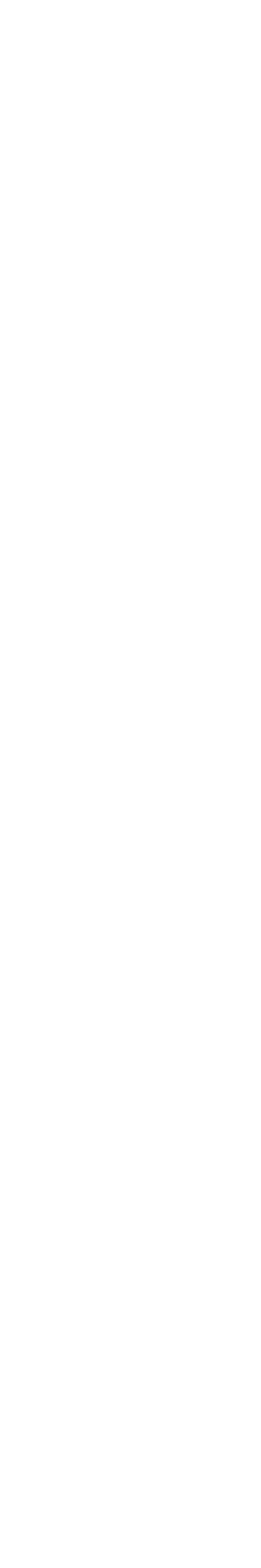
# Model space of a CAD drawing. Header units: inches. Extents: x 130606 to 158499, y 12149 to 19359.
# Tile 20 of 21: x 131053 to 131158, y 18570 to 19359. Entities that reach past the tile are written whole.
import ezdxf

# ---------------------------------------------------------------- set-up
doc = ezdxf.new("R2010")
doc.units = ezdxf.units.IN
doc.header["$MEASUREMENT"] = 0
for name, color, linetype, lineweight in [('00-GRIDTEXT', 1, 'Continuous', 13), ('KIT TEXT.', 5, 'Continuous', 5), ('PD_DOOR', 42, 'Continuous', 25)]:
    doc.layers.add(name, color=color, linetype=linetype, lineweight=lineweight)
doc.layers.add('PD_025_TEXT', color=61, linetype='Continuous')
doc.styles.add('ISO', font='isocp.shx', dxfattribs={"height": 250})
doc.styles.add('style1', font='arial.ttf', dxfattribs={"height": 500})

# ---------------------------------------------------------------- blocks, each defined once
blk = doc.blocks.new('A$C6E471120')
at = {"layer": 'KIT TEXT.', "color": 251, "insert": (-4793, -1419, 489), "char_height": 60.18, "width": 625.29, "attachment_point": 7, "rotation": 90, "style": 'ISO'}
blk.add_mtext('\\pi118.94;{\\Fromans|c0;\\W0.8;MICROWAVE}', dxfattribs=at)
at = {"layer": 'PD_025_TEXT', "color": 251, "insert": (-2459, -7171), "char_height": 101.6, "width": 1029.06, "attachment_point": 1, "rotation": 90, "style": 'style1'}
blk.add_mtext('\\pi143.27;DISHWASH \\P\\pi321.17;AREA', dxfattribs=at)
blk = doc.blocks.new('Ar plan')
at = {"layer": '00-GRIDTEXT', "color": 251, "xscale": 0.03937007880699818, "yscale": 0.03937007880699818, "zscale": 0.03937007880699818}
blk.add_blockref('A$C6E471120', (131243.99, 18343.43), dxfattribs=at)

msp = doc.modelspace()

# ---------------------------------------------------------------- block references
at = {"layer": 'PD_DOOR', "color": 251}
msp.add_blockref('Ar plan', (0, 0), dxfattribs=at)

doc.saveas('drawing.dxf')
